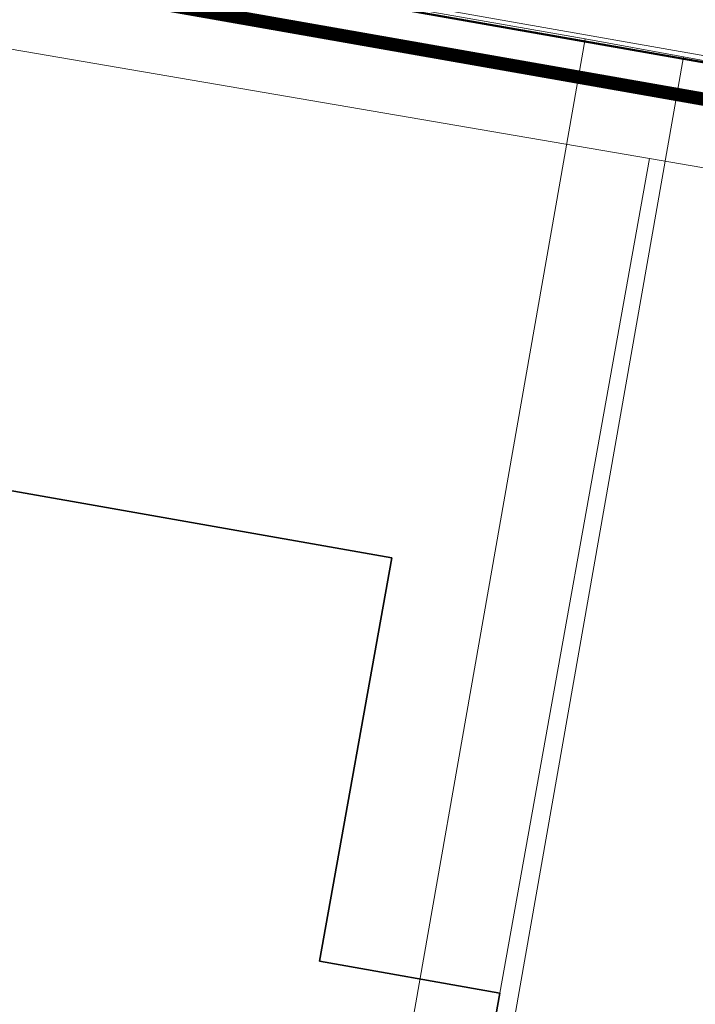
# Model space of a CAD drawing. Header units: metres. Extents: x 2514 to 227642, y 1683 to 852646.
# Tile 26 of 256: x 113561 to 113571, y 426393 to 426408. Entities that reach past the tile are written whole.
import ezdxf
from ezdxf.lldxf.tags import DXFTag

# ---------------------------------------------------------------- set-up
doc = ezdxf.new("R2010")
doc.units = ezdxf.units.M
doc.linetypes.add('XX-CENTER', pattern=[8, 5, -1, 1, -1])
for name, color, linetype, lineweight in [('B-WE-GR-GROENVOORZIENING-GV', 252, 'Continuous', 18), ('B-WE-KG-GRENS_PERCEEL-GV', 252, 'KG-PERCEEL', 18), ('B-WE-OG-BEBOUWING-GV', 4, 'Continuous', 35), ('B-WE-OG-TERREIN_CULTUURSCHEIDING-GV', 252, 'Continuous', 18), ('N-WE-KG-WERKGRENS-G', 7, 'XX-CENTER', 35), ('N-WE-VH-KANTOPSLUITING_ACHTERKANTBAND-G', 1, 'Continuous', 50), ('N-WE-VH-KANTOPSLUITING_OPSLUITBAND_100X200-G', 1, 'Continuous', 18)]:
    doc.layers.add(name, color=color, linetype=linetype, lineweight=lineweight)
doc.styles.get("Standard").update_dxf_attribs({"font": 'romans'})
tags = doc.linetypes.add('KG-PERCEEL', pattern='A,5.5,-2,["P",Standard,S=1.8,R=0,X=-0.5,Y=-0.9],-2,5.5,-2,[5,NLCS.SHX,S=0.75,R=0,X=0,Y=0],-2', length=19).pattern_tags.tags
tags[6] = DXFTag(74, 10)

msp = doc.modelspace()

# ---------------------------------------------------------------- linework, layer by layer
at = {"layer": 'B-WE-GR-GROENVOORZIENING-GV'}
msp.add_lwpolyline([(113569.984, 426405.502), (113549.161, 426409.076), (113545.537, 426388.158), (113547.094, 426387.884), (113549.696, 426402.399), (113566.112, 426399.502), (113565.027, 426393.447), (113567.734, 426392.962)], close=True, dxfattribs=at)
at = {"layer": 'B-WE-KG-GRENS_PERCEEL-GV', "ltscale": 0.2}
msp.add_lwpolyline([(113551.049, 426410.452), (113549.28, 426409.214), (113540.734, 426361.316), (113541.776, 426359.403), (113560.026, 426356.16), (113569.017, 426407.301)], close=True, dxfattribs=at)
for points in [[(113570.492, 426407.03), (113569.017, 426407.301)], [(113639.628, 426394.814), (113621.22, 426397.695), (113583.77, 426404.586), (113570.492, 426407.03), (113564.493, 426372.908), (113576.002, 426370.849), (113577.782, 426370.534), (113583.857, 426369.457), (113582.49, 426361.689)]]:
    msp.add_lwpolyline(points, dxfattribs=at)
at = {"layer": 'B-WE-OG-BEBOUWING-GV'}
msp.add_lwpolyline([(113566.112, 426399.502), (113549.696, 426402.399), (113547.094, 426387.884), (113545.809, 426380.719), (113543.03, 426365.216), (113549.054, 426364.136), (113549.369, 426364.079), (113553.306, 426363.374), (113553.621, 426363.317), (113554.822, 426363.102), (113555.137, 426363.045), (113558.749, 426362.398), (113559.438, 426362.274), (113560.518, 426368.298), (113563.225, 426367.813), (113564.107, 426372.734), (113561.401, 426373.22), (113564.144, 426388.526), (113566.851, 426388.04), (113567.734, 426392.962), (113565.027, 426393.447)], close=True, dxfattribs=at)
at = {"layer": 'B-WE-OG-TERREIN_CULTUURSCHEIDING-GV'}
msp.add_lwpolyline([(113573.563, 426404.888), (113569.984, 426405.502), (113567.734, 426392.962), (113566.851, 426388.04), (113564.151, 426372.978), (113565.532, 426372.731), (113570.99, 426371.752), (113571.317, 426373.64), (113575.532, 426397.956), (113576.141, 426401.468)], close=True, dxfattribs=at)
at = {"layer": 'N-WE-KG-WERKGRENS-G', "ltscale": 0.5, "const_width": 0.2, "flags": 128}
msp.add_lwpolyline([(113539.652, 426425.541), (113533.034, 426426.579), (113512.978, 426310.885), (113509.106, 426305.095), (113507.039, 426292.73), (113504.728, 426279.396), (113497.949, 426267.392), (113491.721, 426263.905), (113496.136, 426256.365), (113502.435, 426260.053, -0.182232), (113509.838, 426261.318, -0.126544), (113516.642, 426258.09), (113523.828, 426262.829), (113521.668, 426266.104), (113525.98, 426265.334), (113539.291, 426339.571), (113541.863, 426353.106), (113543.716, 426365.72), (113550.178, 426401.905), (113551.547, 426409.78), (113574.553, 426405.734), (113573.157, 426397.506), (113607.198, 426391.573), (113606.914, 426389.946), (113619.162, 426387.845), (113613.609, 426356.275), (113601.182, 426358.276), (113600.845, 426356.182), (113597.954, 426356.648), (113593.562, 426350.547), (113574.97, 426354.003), (113574.327, 426350.546), (113615.634, 426343.691), (113593.57, 426263.699, 0.356973), (113596.583, 426256.89), (113595.271, 426248.698), (113599.487, 426248.023), (113601.054, 426254.868), (113602.72, 426255.869), (113636.901, 426249.843), (113711.239, 426237.251), (113711.078, 426236.35), (113716.526, 426235.533), (113716.685, 426236.595), (113718.512, 426236.321), (113734.103, 426277.353), (113735.865, 426278.617), (113776.182, 426271.575), (113774.564, 426262.996), (113804.256, 426258), (113798.274, 426223.759), (113796.469, 426212.743), (113816.717, 426209.189), (113821.532, 426236.979), (113822.449, 426236.82), (113823.388, 426242.034), (113822.132, 426242.26), (113830.108, 426272.94), (113832.685, 426287.571), (113850.983, 426284.543), (113878.799, 426279.99), (113865.198, 426203.132), (113884.246, 426200.097), (113884.458, 426196.374), (113883.446, 426190.397), (113921.214, 426183.978), (113921.482, 426185.328), (113923.778, 426184.872), (113926.223, 426198.093), (113928.449, 426210.745), (113964.907, 426204.42), (113960.406, 426178.602), (113963.561, 426178.134), (113967.734, 426203.401), (113997.515, 426198.193), (113998.702, 426198.006), (113998.957, 426199.616), (114022.375, 426195.633), (114018.261, 426170.621), (114024.177, 426169.647), (114029.085, 426200.395), (114026.448, 426200.718), (114031.499, 426230.088), (114054.44, 426226.248), (114057.477, 426225.696), (114056.841, 426222.197), (114059.961, 426221.626), (114065.65, 426244.354), (114035.59, 426249.218), (114041.184, 426283.399), (114056.073, 426280.709), (114056.721, 426283.698), (114042.185, 426286.164), (114046.915, 426313.16), (114065.34, 426310.078), (114066.402, 426316.804), (114058.916, 426317.879), (114056.3, 426327.344), (114067.79, 426392.772), (114039.145, 426397.909), (113967.805, 426410.127), (113958.58, 426362.909), (114027.859, 426351.392), (114036.556, 426349.826), (114034.317, 426336.794), (114032.043, 426337.194), (114031.497, 426333.947), (114035.343, 426333.283), (114031.409, 426310.162), (113989.982, 426317.452), (113994.21, 426340.55), (114008.87, 426338.023), (114009.525, 426341.433), (113875.208, 426365.513)], format="xyb", dxfattribs=at)
at = {"layer": 'N-WE-VH-KANTOPSLUITING_ACHTERKANTBAND-G', "ltscale": 0.2}
msp.add_line((113549.543, 426410.69), (113575.476, 426406.124), dxfattribs=at)
at = {"layer": 'N-WE-VH-KANTOPSLUITING_OPSLUITBAND_100X200-G', "ltscale": 0.2}
msp.add_lwpolyline([(113549.462, 426410.806), (113575.592, 426406.205), (113574.852, 426401.987)], dxfattribs=at)

doc.saveas('drawing.dxf')
